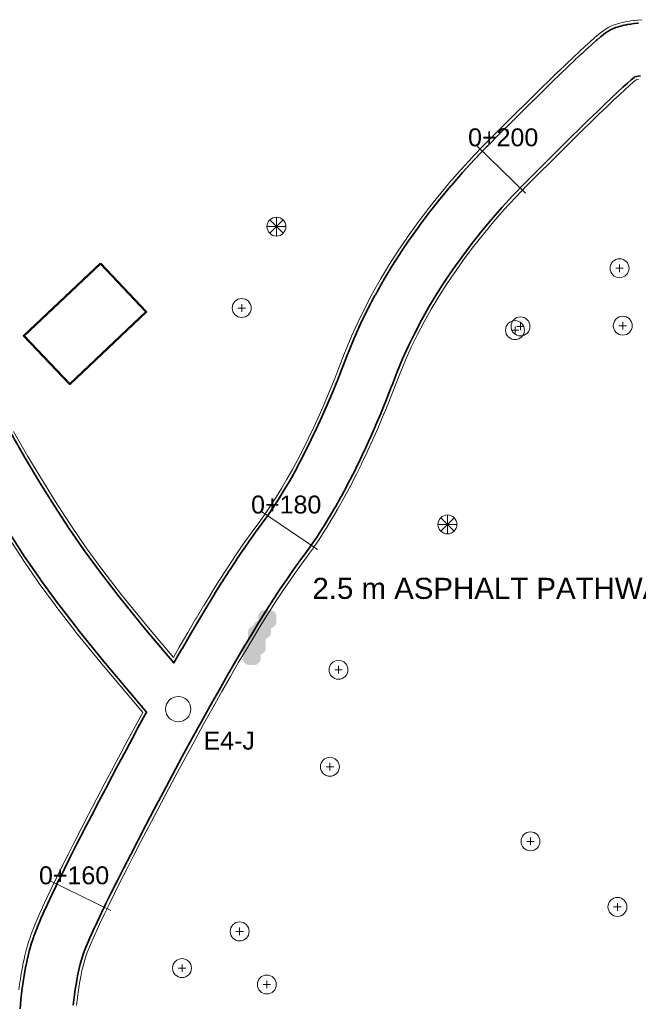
# Model space of a CAD drawing. Header units: metres. Extents: x -6552 to -6384, y 5654608 to 5654799.
# Tile 14 of 20: x -6512 to -6483, y 5654720 to 5654767. Entities that reach past the tile are written whole.
import ezdxf
from ezdxf.enums import TextEntityAlignment as Align

# ---------------------------------------------------------------- set-up
doc = ezdxf.new("R2010")
doc.units = ezdxf.units.M
doc.header["$LTSCALE"] = 0.5
for name, color, linetype, lineweight in [('L-ANNO-DIMS', 2, 'Continuous', 18), ('L-ANNO-TEXT', 2, 'Continuous', 18), ('L-HARD-PATT', 253, 'Continuous', 13), ('L-HARD-PAVE', 8, 'Continuous', 35), ('L-HARD-WALL', 7, 'Continuous', 50), ('V-BLDG', 7, 'Continuous', 50), ('V-VEG-TREE', 94, 'Continuous', 18)]:
    doc.layers.add(name, color=color, linetype=linetype, lineweight=lineweight)
doc.styles.add('BR-STD', font='arial.ttf')

# ---------------------------------------------------------------- blocks, each defined once
blk = doc.blocks.new('VEG-TREE-DECID')
at = {"color": 0, "lineweight": -2}
for p, q in [((-0.6, 0), (0.6, 0)), ((0, -0.6), (0, 0.6))]:
    blk.add_line(p, q, dxfattribs=at)
blk.add_circle((0, 0), 1.5, dxfattribs=at)
blk = doc.blocks.new('VEG-TREE-CONIF')
at = {"color": 0, "lineweight": -2}
for q in [(-1.5, 0), (-1.06, 1.06), (-1.06, -1.06), (0, 1.5), (1.06, 1.06), (1.5, 0), (0, -1.5), (1.06, -1.06)]:
    blk.add_line((0, 0), q, dxfattribs=at)
blk.add_circle((0, 0), 1.5, dxfattribs=at)

msp = doc.modelspace()

# ---------------------------------------------------------------- hatches: boundary and pattern name
at = {"layer": 'L-HARD-WALL'}
h = msp.add_hatch(color=1, dxfattribs=at)
h.dxf.hatch_style = 1
h.paths.add_polyline_path([(-6501.8, 5654737.25), (-6501.799, 5654737.279), (-6501.794, 5654737.309), (-6501.787, 5654737.337), (-6501.777, 5654737.365), (-6501.765, 5654737.391), (-6501.749, 5654737.417), (-6501.732, 5654737.44), (-6501.712, 5654737.462), (-6501.69, 5654737.482), (-6501.667, 5654737.499), (-6501.641, 5654737.515), (-6501.615, 5654737.527), (-6501.587, 5654737.537), (-6501.559, 5654737.544), (-6501.55, 5654737.546), (-6501.55, 5654738), (-6501.549, 5654738.029), (-6501.544, 5654738.059), (-6501.537, 5654738.087), (-6501.527, 5654738.115), (-6501.515, 5654738.141), (-6501.499, 5654738.167), (-6501.482, 5654738.19), (-6501.462, 5654738.212), (-6501.44, 5654738.232), (-6501.417, 5654738.249), (-6501.391, 5654738.265), (-6501.365, 5654738.277), (-6501.337, 5654738.287), (-6501.309, 5654738.294), (-6501.296, 5654738.296), (-6501.294, 5654738.309), (-6501.287, 5654738.337), (-6501.277, 5654738.365), (-6501.265, 5654738.391), (-6501.249, 5654738.417), (-6501.232, 5654738.44), (-6501.212, 5654738.462), (-6501.19, 5654738.482), (-6501.167, 5654738.499), (-6501.141, 5654738.515), (-6501.115, 5654738.527), (-6501.087, 5654738.537), (-6501.059, 5654738.544), (-6501.05, 5654738.546), (-6501.05, 5654738.75), (-6501.049, 5654738.779), (-6501.044, 5654738.809), (-6501.037, 5654738.837), (-6501.027, 5654738.865), (-6501.015, 5654738.891), (-6500.999, 5654738.917), (-6500.982, 5654738.94), (-6500.962, 5654738.962), (-6500.94, 5654738.982), (-6500.917, 5654738.999), (-6500.891, 5654739.015), (-6500.865, 5654739.027), (-6500.837, 5654739.037), (-6500.809, 5654739.044), (-6500.779, 5654739.049), (-6500.75, 5654739.05), (-6500.5, 5654739.05), (-6500.471, 5654739.049), (-6500.441, 5654739.044), (-6500.413, 5654739.037), (-6500.385, 5654739.027), (-6500.359, 5654739.015), (-6500.333, 5654738.999), (-6500.31, 5654738.982), (-6500.288, 5654738.962), (-6500.268, 5654738.94), (-6500.251, 5654738.917), (-6500.235, 5654738.891), (-6500.223, 5654738.865), (-6500.213, 5654738.837), (-6500.206, 5654738.809), (-6500.201, 5654738.779), (-6500.2, 5654738.75), (-6500.2, 5654738.5), (-6500.201, 5654738.471), (-6500.206, 5654738.441), (-6500.213, 5654738.413), (-6500.223, 5654738.385), (-6500.235, 5654738.359), (-6500.251, 5654738.333), (-6500.268, 5654738.31), (-6500.288, 5654738.288), (-6500.31, 5654738.268), (-6500.333, 5654738.251), (-6500.359, 5654738.235), (-6500.385, 5654738.223), (-6500.413, 5654738.213), (-6500.441, 5654738.206), (-6500.45, 5654738.204), (-6500.45, 5654738), (-6500.451, 5654737.971), (-6500.456, 5654737.941), (-6500.463, 5654737.913), (-6500.473, 5654737.885), (-6500.485, 5654737.859), (-6500.501, 5654737.833), (-6500.518, 5654737.81), (-6500.538, 5654737.788), (-6500.56, 5654737.768), (-6500.583, 5654737.751), (-6500.609, 5654737.735), (-6500.635, 5654737.723), (-6500.663, 5654737.713), (-6500.691, 5654737.706), (-6500.7, 5654737.704), (-6500.7, 5654737.25), (-6500.701, 5654737.221), (-6500.706, 5654737.191), (-6500.713, 5654737.163), (-6500.723, 5654737.135), (-6500.735, 5654737.109), (-6500.751, 5654737.083), (-6500.768, 5654737.06), (-6500.788, 5654737.038), (-6500.81, 5654737.018), (-6500.833, 5654737.001), (-6500.859, 5654736.985), (-6500.885, 5654736.973), (-6500.913, 5654736.963), (-6500.941, 5654736.956), (-6500.95, 5654736.954), (-6500.95, 5654736.75), (-6500.951, 5654736.721), (-6500.956, 5654736.691), (-6500.963, 5654736.663), (-6500.973, 5654736.635), (-6500.985, 5654736.609), (-6501.001, 5654736.583), (-6501.018, 5654736.56), (-6501.038, 5654736.538), (-6501.06, 5654736.518), (-6501.083, 5654736.501), (-6501.109, 5654736.485), (-6501.135, 5654736.473), (-6501.163, 5654736.463), (-6501.191, 5654736.456), (-6501.221, 5654736.451), (-6501.25, 5654736.45), (-6501.5, 5654736.45), (-6501.529, 5654736.451), (-6501.559, 5654736.456), (-6501.587, 5654736.463), (-6501.615, 5654736.473), (-6501.641, 5654736.485), (-6501.667, 5654736.501), (-6501.69, 5654736.518), (-6501.712, 5654736.538), (-6501.732, 5654736.56), (-6501.749, 5654736.583), (-6501.765, 5654736.609), (-6501.777, 5654736.635), (-6501.787, 5654736.663), (-6501.794, 5654736.691), (-6501.799, 5654736.721), (-6501.8, 5654736.75)])

# ---------------------------------------------------------------- linework, layer by layer
at = {"layer": 'L-ANNO-DIMS'}
for points in [[(-6488.374, 5654758.854), (-6490.668, 5654761.085)], [(-6498.251, 5654741.939), (-6500.903, 5654743.73)], [(-6508.058, 5654724.792), (-6510.933, 5654726.197)]]:
    msp.add_lwpolyline(points, dxfattribs=at)
msp.add_circle((-6504.858, 5654734.353), 0.6, dxfattribs=at)
at = {"layer": 'L-HARD-PATT'}
for points in [[(-6483.012, 5654766.925), (-6483.036, 5654766.922), (-6483.195, 5654766.904), (-6483.224, 5654766.901), (-6483.369, 5654766.881), (-6483.404, 5654766.876), (-6483.535, 5654766.855), (-6483.577, 5654766.847), (-6483.694, 5654766.823), (-6483.747, 5654766.812), (-6483.851, 5654766.786), (-6483.917, 5654766.768), (-6484.007, 5654766.741), (-6484.091, 5654766.712), (-6484.167, 5654766.682), (-6484.278, 5654766.634), (-6484.34, 5654766.602), (-6484.494, 5654766.511), (-6484.59, 5654766.445), (-6484.651, 5654766.4), (-6484.779, 5654766.298), (-6484.812, 5654766.272), (-6484.974, 5654766.135), (-6484.994, 5654766.118), (-6485.189, 5654765.946), (-6485.203, 5654765.934), (-6485.431, 5654765.727), (-6485.441, 5654765.718), (-6485.703, 5654765.476), (-6485.71, 5654765.469), (-6486.005, 5654765.192), (-6486.011, 5654765.186), (-6486.339, 5654764.874), (-6486.343, 5654764.87), (-6486.705, 5654764.522), (-6486.708, 5654764.518), (-6487.103, 5654764.135), (-6487.106, 5654764.132), (-6487.534, 5654763.714), (-6487.536, 5654763.712), (-6487.997, 5654763.259), (-6488, 5654763.256), (-6488.494, 5654762.768), (-6488.496, 5654762.766), (-6489.023, 5654762.243), (-6489.025, 5654762.241), (-6489.585, 5654761.682), (-6489.587, 5654761.681), (-6490.181, 5654761.087), (-6490.2, 5654761.068), (-6490.772, 5654760.47), (-6490.791, 5654760.45), (-6491.342, 5654759.848), (-6491.361, 5654759.827), (-6491.89, 5654759.221), (-6491.909, 5654759.199), (-6492.417, 5654758.589), (-6492.436, 5654758.566), (-6492.923, 5654757.952), (-6492.942, 5654757.928), (-6493.407, 5654757.311), (-6493.426, 5654757.285), (-6493.869, 5654756.664), (-6493.888, 5654756.637), (-6494.309, 5654756.012), (-6494.328, 5654755.984), (-6494.728, 5654755.355), (-6494.746, 5654755.326), (-6495.125, 5654754.693), (-6495.143, 5654754.663), (-6495.5, 5654754.026), (-6495.517, 5654753.995), (-6495.853, 5654753.354), (-6495.87, 5654753.322), (-6496.184, 5654752.677), (-6496.2, 5654752.644), (-6496.493, 5654751.995), (-6496.508, 5654751.961), (-6496.779, 5654751.308), (-6496.793, 5654751.273), (-6497.04, 5654750.624), (-6497.287, 5654749.999), (-6497.535, 5654749.393), (-6497.784, 5654748.804), (-6498.035, 5654748.234), (-6498.287, 5654747.682), (-6498.541, 5654747.149), (-6498.796, 5654746.634), (-6499.052, 5654746.137), (-6499.309, 5654745.658), (-6499.567, 5654745.198), (-6499.826, 5654744.757), (-6500.086, 5654744.333), (-6500.346, 5654743.929), (-6500.607, 5654743.543), (-6500.869, 5654743.175), (-6501.141, 5654742.812), (-6501.154, 5654742.794), (-6501.447, 5654742.387), (-6501.459, 5654742.371), (-6501.764, 5654741.933), (-6501.774, 5654741.918), (-6502.091, 5654741.449), (-6502.1, 5654741.436), (-6502.428, 5654740.936), (-6502.436, 5654740.924), (-6502.776, 5654740.392), (-6502.783, 5654740.381), (-6503.134, 5654739.819), (-6503.14, 5654739.809), (-6503.504, 5654739.215), (-6503.509, 5654739.206), (-6503.884, 5654738.581), (-6503.889, 5654738.572), (-6504.276, 5654737.916), (-6504.281, 5654737.908), (-6504.679, 5654737.221), (-6504.683, 5654737.213), (-6505.066, 5654736.544), (-6506.392, 5654738.123), (-6507.665, 5654739.686), (-6508.558, 5654740.844), (-6509.352, 5654741.931), (-6510.051, 5654742.95), (-6510.747, 5654744.016), (-6511.44, 5654745.123), (-6512.127, 5654746.273), (-6512.81, 5654747.466)], [(-6512.679, 5654747.54), (-6511.997, 5654746.349), (-6511.312, 5654745.202), (-6510.621, 5654744.096), (-6509.926, 5654743.033), (-6509.23, 5654742.017), (-6508.438, 5654740.934), (-6507.547, 5654739.779), (-6506.276, 5654738.218), (-6505.089, 5654736.805), (-6504.814, 5654737.288), (-6504.809, 5654737.296), (-6504.411, 5654737.983), (-6504.405, 5654737.992), (-6504.019, 5654738.648), (-6504.013, 5654738.658), (-6503.638, 5654739.283), (-6503.632, 5654739.293), (-6503.268, 5654739.887), (-6503.261, 5654739.898), (-6502.91, 5654740.461), (-6502.902, 5654740.473), (-6502.562, 5654741.004), (-6502.553, 5654741.018), (-6502.225, 5654741.518), (-6502.215, 5654741.533), (-6501.899, 5654742.002), (-6501.887, 5654742.019), (-6501.582, 5654742.456), (-6501.569, 5654742.475), (-6501.276, 5654742.881), (-6501.261, 5654742.902), (-6500.99, 5654743.263), (-6500.73, 5654743.628), (-6500.471, 5654744.011), (-6500.213, 5654744.413), (-6499.954, 5654744.834), (-6499.697, 5654745.273), (-6499.44, 5654745.73), (-6499.184, 5654746.207), (-6498.93, 5654746.701), (-6498.676, 5654747.214), (-6498.423, 5654747.746), (-6498.172, 5654748.296), (-6497.922, 5654748.864), (-6497.673, 5654749.45), (-6497.426, 5654750.055), (-6497.18, 5654750.678), (-6496.933, 5654751.327), (-6496.918, 5654751.366), (-6496.646, 5654752.018), (-6496.629, 5654752.057), (-6496.336, 5654752.705), (-6496.319, 5654752.743), (-6496.004, 5654753.387), (-6495.986, 5654753.424), (-6495.65, 5654754.064), (-6495.631, 5654754.099), (-6495.274, 5654754.736), (-6495.254, 5654754.77), (-6494.875, 5654755.403), (-6494.855, 5654755.435), (-6494.454, 5654756.064), (-6494.434, 5654756.096), (-6494.012, 5654756.721), (-6493.991, 5654756.751), (-6493.548, 5654757.372), (-6493.527, 5654757.401), (-6493.062, 5654758.018), (-6493.04, 5654758.046), (-6492.554, 5654758.659), (-6492.533, 5654758.685), (-6492.025, 5654759.295), (-6492.003, 5654759.32), (-6491.474, 5654759.925), (-6491.452, 5654759.949), (-6490.902, 5654760.551), (-6490.88, 5654760.574), (-6490.308, 5654761.171), (-6490.287, 5654761.193), (-6489.693, 5654761.787), (-6489.691, 5654761.789), (-6489.131, 5654762.347), (-6489.129, 5654762.349), (-6488.601, 5654762.873), (-6488.599, 5654762.875), (-6488.105, 5654763.363), (-6488.103, 5654763.366), (-6487.642, 5654763.819), (-6487.639, 5654763.822), (-6487.211, 5654764.24), (-6487.207, 5654764.243), (-6486.813, 5654764.626), (-6486.809, 5654764.63), (-6486.447, 5654764.978), (-6486.442, 5654764.983), (-6486.114, 5654765.295), (-6486.108, 5654765.301), (-6485.813, 5654765.578), (-6485.804, 5654765.586), (-6485.543, 5654765.828), (-6485.532, 5654765.838), (-6485.303, 5654766.045), (-6485.288, 5654766.059), (-6485.093, 5654766.231), (-6485.071, 5654766.25), (-6484.908, 5654766.387), (-6484.872, 5654766.416), (-6484.743, 5654766.518), (-6484.675, 5654766.568), (-6484.579, 5654766.635), (-6484.407, 5654766.737), (-6484.345, 5654766.768), (-6484.221, 5654766.822), (-6484.145, 5654766.852), (-6484.05, 5654766.884), (-6483.96, 5654766.912), (-6483.886, 5654766.932), (-6483.783, 5654766.957), (-6483.724, 5654766.97), (-6483.607, 5654766.994), (-6483.559, 5654767.003), (-6483.428, 5654767.024), (-6483.389, 5654767.03), (-6483.244, 5654767.049), (-6483.211, 5654767.054), (-6483.053, 5654767.071), (-6483.025, 5654767.074), (-6482.853, 5654767.09)], [(-6509.843, 5654720.29), (-6509.799, 5654720.672), (-6509.75, 5654721.032), (-6509.696, 5654721.37), (-6509.637, 5654721.685), (-6509.575, 5654721.977), (-6509.508, 5654722.246), (-6509.439, 5654722.491), (-6509.367, 5654722.712), (-6509.289, 5654722.921), (-6509.182, 5654723.183), (-6509.05, 5654723.491), (-6508.893, 5654723.842), (-6508.711, 5654724.236), (-6508.505, 5654724.671), (-6508.275, 5654725.147), (-6508.021, 5654725.663), (-6507.743, 5654726.219), (-6507.441, 5654726.815), (-6507.115, 5654727.451), (-6506.766, 5654728.127), (-6506.393, 5654728.842), (-6505.996, 5654729.596), (-6505.576, 5654730.39), (-6505.132, 5654731.224), (-6504.665, 5654732.095), (-6504.211, 5654732.933), (-6503.769, 5654733.74), (-6503.338, 5654734.515), (-6502.92, 5654735.259), (-6502.514, 5654735.971), (-6502.12, 5654736.651), (-6501.738, 5654737.299), (-6501.368, 5654737.915), (-6501.011, 5654738.499), (-6500.666, 5654739.051), (-6500.334, 5654739.57), (-6500.014, 5654740.057), (-6499.707, 5654740.512), (-6499.414, 5654740.933), (-6499.134, 5654741.322), (-6498.859, 5654741.688), (-6498.841, 5654741.713), (-6498.562, 5654742.105), (-6498.545, 5654742.13), (-6498.267, 5654742.54), (-6498.252, 5654742.564), (-6497.976, 5654742.991), (-6497.962, 5654743.014), (-6497.689, 5654743.459), (-6497.676, 5654743.481), (-6497.404, 5654743.944), (-6497.392, 5654743.965), (-6497.123, 5654744.445), (-6497.112, 5654744.465), (-6496.844, 5654744.963), (-6496.834, 5654744.982), (-6496.568, 5654745.498), (-6496.559, 5654745.516), (-6496.296, 5654746.049), (-6496.287, 5654746.067), (-6496.025, 5654746.618), (-6496.017, 5654746.635), (-6495.758, 5654747.203), (-6495.75, 5654747.219), (-6495.493, 5654747.805), (-6495.486, 5654747.821), (-6495.23, 5654748.424), (-6495.224, 5654748.439), (-6494.97, 5654749.06), (-6494.964, 5654749.074), (-6494.712, 5654749.713), (-6494.707, 5654749.727), (-6494.464, 5654750.365), (-6494.207, 5654750.983), (-6493.929, 5654751.597), (-6493.631, 5654752.209), (-6493.311, 5654752.818), (-6492.971, 5654753.424), (-6492.61, 5654754.027), (-6492.228, 5654754.627), (-6491.825, 5654755.225), (-6491.4, 5654755.819), (-6490.954, 5654756.411), (-6490.487, 5654757), (-6489.998, 5654757.587), (-6489.488, 5654758.17), (-6488.957, 5654758.751), (-6488.403, 5654759.329), (-6487.82, 5654759.912), (-6487.261, 5654760.469), (-6486.736, 5654760.991), (-6486.244, 5654761.477), (-6485.785, 5654761.928), (-6485.36, 5654762.343), (-6484.969, 5654762.722), (-6484.612, 5654763.066), (-6484.289, 5654763.373), (-6484.001, 5654763.645), (-6483.748, 5654763.879), (-6483.531, 5654764.075), (-6483.352, 5654764.233), (-6483.216, 5654764.347), (-6483.178, 5654764.377), (-6483.178, 5654764.377), (-6483.108, 5654764.391), (-6483.016, 5654764.406), (-6482.904, 5654764.421)], [(-6482.994, 5654764.258), (-6483.081, 5654764.244), (-6483.114, 5654764.237), (-6483.121, 5654764.231), (-6483.254, 5654764.119), (-6483.431, 5654763.963), (-6483.646, 5654763.768), (-6483.899, 5654763.535), (-6484.186, 5654763.264), (-6484.508, 5654762.957), (-6484.865, 5654762.614), (-6485.256, 5654762.235), (-6485.68, 5654761.82), (-6486.138, 5654761.37), (-6486.63, 5654760.884), (-6487.155, 5654760.363), (-6487.714, 5654759.806), (-6488.296, 5654759.224), (-6488.847, 5654758.649), (-6489.376, 5654758.07), (-6489.884, 5654757.489), (-6490.371, 5654756.906), (-6490.836, 5654756.32), (-6491.279, 5654755.731), (-6491.701, 5654755.139), (-6492.103, 5654754.545), (-6492.483, 5654753.948), (-6492.842, 5654753.348), (-6493.18, 5654752.746), (-6493.497, 5654752.141), (-6493.793, 5654751.534), (-6494.069, 5654750.923), (-6494.324, 5654750.31), (-6494.567, 5654749.673), (-6494.573, 5654749.658), (-6494.825, 5654749.019), (-6494.831, 5654749.003), (-6495.085, 5654748.382), (-6495.092, 5654748.366), (-6495.348, 5654747.762), (-6495.355, 5654747.745), (-6495.613, 5654747.159), (-6495.621, 5654747.141), (-6495.881, 5654746.572), (-6495.89, 5654746.553), (-6496.152, 5654746.003), (-6496.161, 5654745.983), (-6496.425, 5654745.45), (-6496.435, 5654745.429), (-6496.701, 5654744.914), (-6496.712, 5654744.892), (-6496.98, 5654744.394), (-6496.992, 5654744.372), (-6497.261, 5654743.891), (-6497.275, 5654743.868), (-6497.546, 5654743.405), (-6497.561, 5654743.381), (-6497.834, 5654742.935), (-6497.85, 5654742.91), (-6498.126, 5654742.482), (-6498.143, 5654742.456), (-6498.42, 5654742.046), (-6498.439, 5654742.018), (-6498.719, 5654741.626), (-6498.739, 5654741.598), (-6499.013, 5654741.233), (-6499.291, 5654740.847), (-6499.584, 5654740.427), (-6499.889, 5654739.974), (-6500.208, 5654739.489), (-6500.539, 5654738.971), (-6500.883, 5654738.42), (-6501.24, 5654737.837), (-6501.609, 5654737.222), (-6501.99, 5654736.575), (-6502.384, 5654735.896), (-6502.79, 5654735.185), (-6503.208, 5654734.442), (-6503.637, 5654733.668), (-6504.079, 5654732.861), (-6504.533, 5654732.024), (-6505, 5654731.153), (-6505.443, 5654730.32), (-6505.863, 5654729.526), (-6506.26, 5654728.772), (-6506.633, 5654728.058), (-6506.982, 5654727.383), (-6507.307, 5654726.747), (-6507.609, 5654726.152), (-6507.887, 5654725.596), (-6508.14, 5654725.081), (-6508.37, 5654724.606), (-6508.576, 5654724.173), (-6508.757, 5654723.78), (-6508.913, 5654723.431), (-6509.044, 5654723.125), (-6509.149, 5654722.866), (-6509.225, 5654722.662), (-6509.295, 5654722.447), (-6509.363, 5654722.207), (-6509.429, 5654721.943), (-6509.49, 5654721.655), (-6509.548, 5654721.344), (-6509.601, 5654721.01), (-6509.65, 5654720.653), (-6509.694, 5654720.275)], [(-6512.426, 5654721.017), (-6512.373, 5654721.404), (-6512.369, 5654721.435), (-6512.31, 5654721.803), (-6512.304, 5654721.837), (-6512.24, 5654722.185), (-6512.232, 5654722.223), (-6512.162, 5654722.551), (-6512.152, 5654722.593), (-6512.076, 5654722.902), (-6512.064, 5654722.949), (-6511.982, 5654723.238), (-6511.966, 5654723.289), (-6511.878, 5654723.559), (-6511.858, 5654723.617), (-6511.764, 5654723.867), (-6511.751, 5654723.901), (-6511.633, 5654724.19), (-6511.623, 5654724.216), (-6511.482, 5654724.544), (-6511.474, 5654724.563), (-6511.309, 5654724.93), (-6511.302, 5654724.946), (-6511.115, 5654725.352), (-6511.109, 5654725.365), (-6510.898, 5654725.81), (-6510.893, 5654725.821), (-6510.659, 5654726.305), (-6510.654, 5654726.314), (-6510.397, 5654726.837), (-6510.393, 5654726.845), (-6510.112, 5654727.407), (-6510.108, 5654727.414), (-6509.804, 5654728.015), (-6509.801, 5654728.021), (-6509.473, 5654728.662), (-6509.47, 5654728.667), (-6509.119, 5654729.346), (-6509.116, 5654729.351), (-6508.741, 5654730.069), (-6508.739, 5654730.073), (-6508.341, 5654730.831), (-6508.339, 5654730.835), (-6507.917, 5654731.632), (-6507.915, 5654731.635), (-6507.47, 5654732.471), (-6507.468, 5654732.474), (-6507, 5654733.349), (-6506.997, 5654733.354), (-6506.546, 5654734.186), (-6508.427, 5654736.426), (-6508.441, 5654736.442), (-6509.73, 5654738.025), (-6509.753, 5654738.054), (-6510.666, 5654739.238), (-6510.688, 5654739.267), (-6511.503, 5654740.382), (-6511.528, 5654740.417), (-6512.244, 5654741.463), (-6512.261, 5654741.489), (-6512.972, 5654742.576)], [(-6512.847, 5654742.658), (-6512.136, 5654741.571), (-6512.121, 5654741.548), (-6511.404, 5654740.502), (-6511.382, 5654740.471), (-6510.567, 5654739.356), (-6510.547, 5654739.33), (-6509.634, 5654738.146), (-6509.613, 5654738.12), (-6508.324, 5654736.537), (-6508.312, 5654736.522), (-6506.365, 5654734.204), (-6506.405, 5654734.132), (-6506.408, 5654734.127), (-6506.865, 5654733.283), (-6506.867, 5654733.278), (-6507.336, 5654732.403), (-6507.338, 5654732.4), (-6507.783, 5654731.564), (-6507.784, 5654731.561), (-6508.206, 5654730.765), (-6508.208, 5654730.761), (-6508.606, 5654730.004), (-6508.608, 5654730), (-6508.983, 5654729.281), (-6508.985, 5654729.277), (-6509.337, 5654728.598), (-6509.339, 5654728.593), (-6509.667, 5654727.953), (-6509.67, 5654727.948), (-6509.974, 5654727.346), (-6509.977, 5654727.34), (-6510.259, 5654726.778), (-6510.262, 5654726.771), (-6510.52, 5654726.248), (-6510.524, 5654726.24), (-6510.758, 5654725.755), (-6510.762, 5654725.746), (-6510.973, 5654725.301), (-6510.979, 5654725.289), (-6511.166, 5654724.883), (-6511.173, 5654724.869), (-6511.337, 5654724.502), (-6511.344, 5654724.485), (-6511.485, 5654724.156), (-6511.494, 5654724.134), (-6511.612, 5654723.845), (-6511.624, 5654723.814), (-6511.717, 5654723.564), (-6511.735, 5654723.513), (-6511.823, 5654723.243), (-6511.837, 5654723.197), (-6511.919, 5654722.908), (-6511.93, 5654722.866), (-6512.007, 5654722.557), (-6512.015, 5654722.52), (-6512.086, 5654722.192), (-6512.092, 5654722.158), (-6512.157, 5654721.81), (-6512.162, 5654721.779), (-6512.221, 5654721.412), (-6512.225, 5654721.384), (-6512.278, 5654720.997), (-6512.281, 5654720.971), (-6512.328, 5654720.565), (-6512.33, 5654720.542), (-6512.371, 5654720.116)]]:
    msp.add_lwpolyline(points, dxfattribs=at)
at = {"layer": 'L-HARD-PAVE'}
for points in [[(-6512.81, 5654747.466), (-6512.127, 5654746.273), (-6511.44, 5654745.123), (-6510.747, 5654744.016), (-6510.051, 5654742.95), (-6509.352, 5654741.931), (-6508.558, 5654740.844), (-6507.665, 5654739.686), (-6506.392, 5654738.123), (-6505.066, 5654736.544), (-6504.683, 5654737.213), (-6504.679, 5654737.221), (-6504.281, 5654737.908), (-6504.276, 5654737.916), (-6503.889, 5654738.572), (-6503.884, 5654738.581), (-6503.509, 5654739.206), (-6503.504, 5654739.215), (-6503.14, 5654739.809), (-6503.134, 5654739.819), (-6502.783, 5654740.381), (-6502.776, 5654740.392), (-6502.436, 5654740.924), (-6502.428, 5654740.936), (-6502.1, 5654741.436), (-6502.091, 5654741.449), (-6501.774, 5654741.918), (-6501.764, 5654741.933), (-6501.459, 5654742.371), (-6501.447, 5654742.387), (-6501.154, 5654742.794), (-6501.141, 5654742.812), (-6500.869, 5654743.175), (-6500.607, 5654743.543), (-6500.346, 5654743.929), (-6500.086, 5654744.333), (-6499.826, 5654744.757), (-6499.567, 5654745.198), (-6499.309, 5654745.658), (-6499.052, 5654746.137), (-6498.796, 5654746.634), (-6498.541, 5654747.149), (-6498.287, 5654747.682), (-6498.035, 5654748.234), (-6497.784, 5654748.804), (-6497.535, 5654749.393), (-6497.287, 5654749.999), (-6497.04, 5654750.624), (-6496.793, 5654751.273), (-6496.779, 5654751.308), (-6496.508, 5654751.961), (-6496.493, 5654751.995), (-6496.2, 5654752.644), (-6496.184, 5654752.677), (-6495.87, 5654753.322), (-6495.853, 5654753.354), (-6495.517, 5654753.995), (-6495.5, 5654754.026), (-6495.143, 5654754.663), (-6495.125, 5654754.693), (-6494.746, 5654755.326), (-6494.728, 5654755.355), (-6494.328, 5654755.984), (-6494.309, 5654756.012), (-6493.888, 5654756.637), (-6493.869, 5654756.664), (-6493.426, 5654757.285), (-6493.407, 5654757.311), (-6492.942, 5654757.928), (-6492.923, 5654757.952), (-6492.436, 5654758.566), (-6492.417, 5654758.589), (-6491.909, 5654759.199), (-6491.89, 5654759.221), (-6491.361, 5654759.827), (-6491.342, 5654759.848), (-6490.791, 5654760.45), (-6490.772, 5654760.47), (-6490.2, 5654761.068), (-6490.181, 5654761.087), (-6489.587, 5654761.681), (-6489.585, 5654761.682), (-6489.025, 5654762.241), (-6489.023, 5654762.243), (-6488.496, 5654762.766), (-6488.494, 5654762.768), (-6488, 5654763.256), (-6487.997, 5654763.259), (-6487.536, 5654763.712), (-6487.534, 5654763.714), (-6487.106, 5654764.132), (-6487.103, 5654764.135), (-6486.708, 5654764.518), (-6486.705, 5654764.522), (-6486.343, 5654764.87), (-6486.339, 5654764.874), (-6486.011, 5654765.186), (-6486.005, 5654765.192), (-6485.71, 5654765.469), (-6485.703, 5654765.476), (-6485.441, 5654765.718), (-6485.431, 5654765.727), (-6485.203, 5654765.934), (-6485.189, 5654765.946), (-6484.994, 5654766.118), (-6484.974, 5654766.135), (-6484.812, 5654766.272), (-6484.779, 5654766.298), (-6484.651, 5654766.4), (-6484.59, 5654766.445), (-6484.494, 5654766.511), (-6484.34, 5654766.602), (-6484.278, 5654766.634), (-6484.167, 5654766.682), (-6484.091, 5654766.712), (-6484.007, 5654766.741), (-6483.917, 5654766.768), (-6483.851, 5654766.786), (-6483.747, 5654766.812), (-6483.694, 5654766.823), (-6483.577, 5654766.847), (-6483.535, 5654766.855), (-6483.404, 5654766.876), (-6483.369, 5654766.881), (-6483.224, 5654766.901), (-6483.195, 5654766.904), (-6483.036, 5654766.922), (-6483.012, 5654766.925)], [(-6482.904, 5654764.421), (-6483.016, 5654764.406), (-6483.108, 5654764.391), (-6483.178, 5654764.377), (-6483.178, 5654764.377), (-6483.216, 5654764.347), (-6483.352, 5654764.233), (-6483.531, 5654764.075), (-6483.748, 5654763.879), (-6484.001, 5654763.645), (-6484.289, 5654763.373), (-6484.612, 5654763.066), (-6484.969, 5654762.722), (-6485.36, 5654762.343), (-6485.785, 5654761.928), (-6486.244, 5654761.477), (-6486.736, 5654760.991), (-6487.261, 5654760.469), (-6487.82, 5654759.912), (-6488.403, 5654759.329), (-6488.957, 5654758.751), (-6489.488, 5654758.17), (-6489.998, 5654757.587), (-6490.487, 5654757), (-6490.954, 5654756.411), (-6491.4, 5654755.819), (-6491.825, 5654755.225), (-6492.228, 5654754.627), (-6492.61, 5654754.027), (-6492.971, 5654753.424), (-6493.311, 5654752.818), (-6493.631, 5654752.209), (-6493.929, 5654751.597), (-6494.207, 5654750.983), (-6494.464, 5654750.365), (-6494.707, 5654749.727), (-6494.712, 5654749.713), (-6494.964, 5654749.074), (-6494.97, 5654749.06), (-6495.224, 5654748.439), (-6495.23, 5654748.424), (-6495.486, 5654747.821), (-6495.493, 5654747.805), (-6495.75, 5654747.219), (-6495.758, 5654747.203), (-6496.017, 5654746.635), (-6496.025, 5654746.618), (-6496.287, 5654746.067), (-6496.296, 5654746.049), (-6496.559, 5654745.516), (-6496.568, 5654745.498), (-6496.834, 5654744.982), (-6496.844, 5654744.963), (-6497.112, 5654744.465), (-6497.123, 5654744.445), (-6497.392, 5654743.965), (-6497.404, 5654743.944), (-6497.676, 5654743.481), (-6497.689, 5654743.459), (-6497.962, 5654743.014), (-6497.976, 5654742.991), (-6498.252, 5654742.564), (-6498.267, 5654742.54), (-6498.545, 5654742.13), (-6498.562, 5654742.105), (-6498.841, 5654741.713), (-6498.859, 5654741.688), (-6499.134, 5654741.322), (-6499.414, 5654740.933), (-6499.707, 5654740.512), (-6500.014, 5654740.057), (-6500.334, 5654739.57), (-6500.666, 5654739.051), (-6501.011, 5654738.499), (-6501.368, 5654737.915), (-6501.738, 5654737.299), (-6502.12, 5654736.651), (-6502.514, 5654735.971), (-6502.92, 5654735.259), (-6503.338, 5654734.515), (-6503.769, 5654733.74), (-6504.211, 5654732.933), (-6504.665, 5654732.095), (-6505.132, 5654731.224), (-6505.576, 5654730.39), (-6505.996, 5654729.596), (-6506.393, 5654728.842), (-6506.766, 5654728.127), (-6507.115, 5654727.451), (-6507.441, 5654726.815), (-6507.743, 5654726.219), (-6508.021, 5654725.663), (-6508.275, 5654725.147), (-6508.505, 5654724.671), (-6508.711, 5654724.236), (-6508.893, 5654723.842), (-6509.05, 5654723.491), (-6509.182, 5654723.183), (-6509.289, 5654722.921), (-6509.367, 5654722.712), (-6509.439, 5654722.491), (-6509.508, 5654722.246), (-6509.575, 5654721.977), (-6509.637, 5654721.685), (-6509.696, 5654721.37), (-6509.75, 5654721.032), (-6509.799, 5654720.672), (-6509.843, 5654720.29)], [(-6512.371, 5654720.116), (-6512.33, 5654720.542), (-6512.328, 5654720.565), (-6512.281, 5654720.971), (-6512.278, 5654720.997), (-6512.225, 5654721.384), (-6512.221, 5654721.412), (-6512.162, 5654721.779), (-6512.157, 5654721.81), (-6512.092, 5654722.158), (-6512.086, 5654722.192), (-6512.015, 5654722.52), (-6512.007, 5654722.557), (-6511.93, 5654722.866), (-6511.919, 5654722.908), (-6511.837, 5654723.197), (-6511.823, 5654723.243), (-6511.735, 5654723.513), (-6511.717, 5654723.564), (-6511.624, 5654723.814), (-6511.612, 5654723.845), (-6511.494, 5654724.134), (-6511.485, 5654724.156), (-6511.344, 5654724.485), (-6511.337, 5654724.502), (-6511.173, 5654724.869), (-6511.166, 5654724.883), (-6510.979, 5654725.289), (-6510.973, 5654725.301), (-6510.762, 5654725.746), (-6510.758, 5654725.755), (-6510.524, 5654726.24), (-6510.52, 5654726.248), (-6510.262, 5654726.771), (-6510.259, 5654726.778), (-6509.977, 5654727.34), (-6509.974, 5654727.346), (-6509.67, 5654727.948), (-6509.667, 5654727.953), (-6509.339, 5654728.593), (-6509.337, 5654728.598), (-6508.985, 5654729.277), (-6508.983, 5654729.281), (-6508.608, 5654730), (-6508.606, 5654730.004), (-6508.208, 5654730.761), (-6508.206, 5654730.765), (-6507.784, 5654731.561), (-6507.783, 5654731.564), (-6507.338, 5654732.4), (-6507.336, 5654732.403), (-6506.867, 5654733.278), (-6506.865, 5654733.283), (-6506.408, 5654734.127), (-6506.405, 5654734.132), (-6506.365, 5654734.204), (-6508.312, 5654736.522), (-6508.324, 5654736.537), (-6509.613, 5654738.12), (-6509.634, 5654738.146), (-6510.547, 5654739.33), (-6510.567, 5654739.356), (-6511.382, 5654740.471), (-6511.404, 5654740.502), (-6512.121, 5654741.548), (-6512.136, 5654741.571), (-6512.847, 5654742.658)]]:
    msp.add_lwpolyline(points, dxfattribs=at)
at = {"layer": 'V-BLDG'}
msp.add_lwpolyline([(-6508.553, 5654755.515), (-6506.375, 5654753.211), (-6510.005, 5654749.786), (-6512.193, 5654752.085), (-6508.553, 5654755.515)], close=True, dxfattribs=at)

# ---------------------------------------------------------------- block references
at = {"layer": 'V-VEG-TREE', "xscale": 0.3, "yscale": 0.3}
for name, p in [('VEG-TREE-CONIF', (-6500.196, 5654757.263)), ('VEG-TREE-DECID', (-6483.906, 5654755.286)), ('VEG-TREE-DECID', (-6501.845, 5654753.398)), ('VEG-TREE-DECID', (-6488.869, 5654752.348)), ('VEG-TREE-DECID', (-6488.609, 5654752.526)), ('VEG-TREE-DECID', (-6483.753, 5654752.559)), ('VEG-TREE-CONIF', (-6492.077, 5654743.122)), ('VEG-TREE-DECID', (-6497.25, 5654736.222)), ('VEG-TREE-DECID', (-6497.657, 5654731.615)), ('VEG-TREE-DECID', (-6488.133, 5654728.072)), ('VEG-TREE-DECID', (-6484.006, 5654724.958)), ('VEG-TREE-DECID', (-6501.943, 5654723.797)), ('VEG-TREE-DECID', (-6504.679, 5654722.052)), ('VEG-TREE-DECID', (-6500.653, 5654721.274))]:
    msp.add_blockref(name, p, dxfattribs=at)

# ---------------------------------------------------------------- texts
at = {"layer": 'L-ANNO-DIMS', "style": 'BR-STD'}
for s, p in [('0+200', (-6491.098, 5654761.503)), ('0+180', (-6501.4, 5654744.066)), ('E4-J', (-6503.658, 5654732.853)), ('0+160', (-6511.472, 5654726.46))]:
    msp.add_text(s, height=0.85, dxfattribs=at).set_placement(p, align=Align.MIDDLE_LEFT)
at = {"layer": 'L-ANNO-TEXT', "style": 'BR-STD'}
msp.add_text('2.5 m ASPHALT PATHWAY (DETAIL 1/L-501)', height=1, dxfattribs=at).set_placement((-6498.488, 5654740.086), align=Align.MIDDLE_LEFT)

doc.saveas('drawing.dxf')
